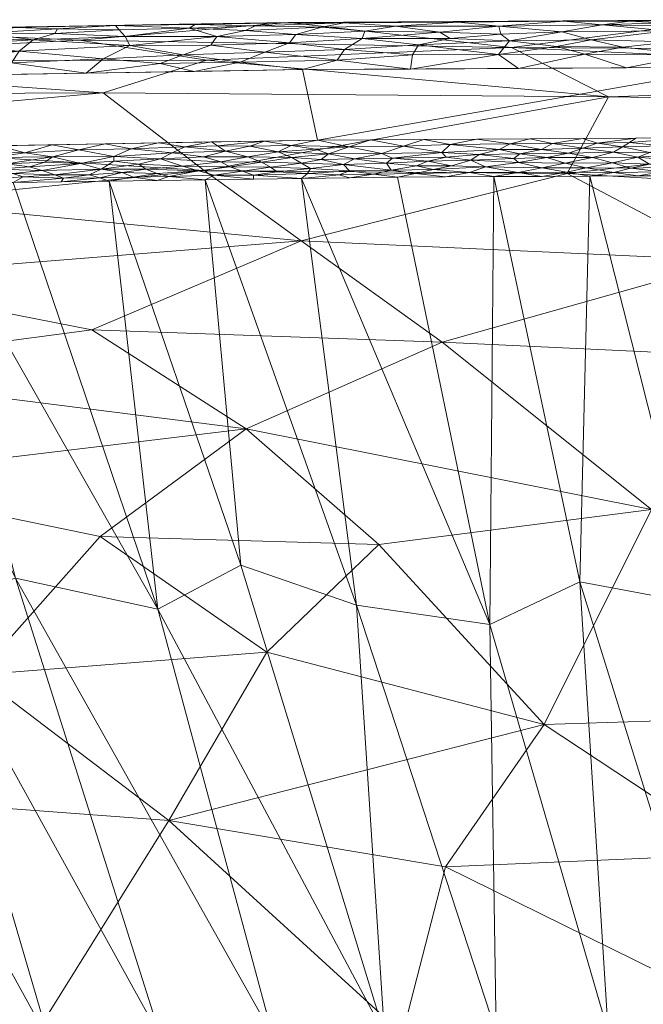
# Model space of a CAD drawing. Header units: millimetres. Extents: x -250 to 250, y 0 to 441.
# Tile 36 of 68: x -73 to -33, y 379 to 441. Entities that reach past the tile are written whole.
import ezdxf

# ---------------------------------------------------------------- set-up
doc = ezdxf.new("R2010")
doc.units = ezdxf.units.MM
doc.layers.add('A-GENM', color=13, linetype='Continuous')

# ---------------------------------------------------------------- blocks, each defined once
blk = doc.blocks.new('MODEL_CCAS0304-1000410R0 - MODEL_CCAS0304-1000410R0-442511-Preview')
at = {"layer": 'A-GENM', "lineweight": 9}
mesh = blk.add_polyface(dxfattribs=at)
corners = [(247.041, -340.465), (245.155, -170.232), (243.255, 0), (-243.255, 0), (-245.155, -170.232), (-247.041, -340.465), (-244.65, -367.738), (-234.646, -393.214), (-215.309, -412.573), (-190.53, -424.203), (-163.936, -430.701), (-136.798, -434.314), (-109.49, -436.282), (-82.131, -437.287), (-54.756, -437.735), (-27.378, -437.883), (0, -437.899), (27.378, -437.883), (54.756, -437.735), (82.131, -437.286), (109.49, -436.282), (136.798, -434.315), (163.936, -430.701), (190.53, -424.203), (215.309, -412.573), (234.646, -393.214), (244.65, -367.738), (0, -433.448), (-26.897, -433.424), (-53.793, -433.267), (-80.686, -432.8), (-107.562, -431.759), (-134.382, -429.72), (-161.015, -425.962), (-187.046, -419.183), (-211.097, -407.125), (-229.567, -387.571), (-239.116, -362.435), (-241.416, -335.641), (-241.195, -311.845), (-240.963, -288.05), (-240.73, -264.256), (-240.498, -240.461), (-240.266, -216.667), (-240.033, -192.872), (-239.801, -169.078), (-239.568, -145.283), (-236.366, -134.013), (-227.955, -125.859), (-216.627, -122.868), (-144.418, -122.842), (-72.209, -122.842), (0, -122.842), (72.209, -122.842), (144.418, -122.842), (216.627, -122.868), (227.955, -125.859), (236.367, -134.013), (239.568, -145.283), (239.801, -169.078), (240.033, -192.872), (240.266, -216.667), (240.498, -240.461), (240.73, -264.256), (240.963, -288.05), (241.195, -311.845), (241.416, -335.641), (239.116, -362.435), (229.566, -387.571), (211.097, -407.125), (187.046, -419.183), (161.015, -425.962), (134.382, -429.72), (107.562, -431.759), (80.686, -432.8), (53.793, -433.267), (26.897, -433.424)]
mesh.append_faces([[corners[k] for k in face] for face in [(47, 3, 46), (50, 3, 49), (57, 2, 56), (61, 1, 60), (34, 10, 33), (70, 23, 69)]], dxfattribs={"vtx0": -1, "vtx1": -1})
mesh.append_faces([[corners[k] for k in face] for face in [(3, 47, 48), (4, 45, 46, 3), (5, 40, 41, 4), (4, 41, 42), (4, 44, 45), (2, 57, 58), (58, 1, 2), (0, 66, 67, 26), (26, 67, 68, 25), (11, 32, 33, 10), (35, 8, 9), (15, 28, 29, 14), (28, 15, 16, 27), (25, 68, 69), (17, 75, 76, 16), (16, 76, 27), (75, 17, 18)]], dxfattribs={"vtx0": -1, "vtx2": -1})
mesh.append_faces([[corners[k] for k in face] for face in [(5, 38, 39, 40), (2, 53, 54, 55), (1, 58, 59, 60), (1, 61, 62, 63), (0, 64, 65, 66), (69, 23, 24, 25)]], dxfattribs={"vtx0": -1, "vtx3": -1})
mesh.append_faces([[corners[k] for k in face] for face in [(51, 52, 3, 50), (48, 49, 3), (43, 44, 4, 42), (55, 56, 2), (11, 12, 32), (29, 30, 14)]], dxfattribs={"vtx1": -1, "vtx2": -1})
mesh.append_faces([[corners[k] for k in face] for face in [(2, 3, 52, 53), (37, 38, 5, 6), (0, 1, 63, 64), (6, 7, 36, 37), (35, 36, 7, 8), (34, 35, 9, 10), (12, 13, 31, 32), (30, 31, 13, 14), (70, 71, 22, 23), (71, 72, 21, 22), (72, 73, 20, 21), (73, 74, 19, 20), (18, 19, 74, 75)]], dxfattribs={"vtx1": -1, "vtx3": -1})
mesh = blk.add_polyface(dxfattribs=at)
corners = [(68.875, -439.597, -17.157), (55.637, -440.725, -3.109), (41.51, -439.134, -23.421), (95.736, -374.639, -150), (88.951, -392.084, -130.137), (72.028, -376.043, -150), (95.628, -438.242, -22.83), (60.815, -438.325, -28.044), (102.088, -436.114, -34.441), (67.367, -436.27, -38.883), (97.315, -433.584, -46.853), (111.83, -383.275, -138.603), (83.457, -440.254, -3.11), (85.035, -411.774, -101.247), (67.555, -408.164, -108.147), (75.349, -399.399, -121.06), (63.216, -390.183, -133.773), (48.4, -376.656, -150), (80.657, -429.35, -63.066), (100.013, -427.505, -66.19), (98.961, -406.704, -108.513), (111.266, -439.193, -3.121), (101.877, -398.449, -120.501), (57.009, -400.842, -119.597), (54.82, -426.885, -71.094), (84.673, -424.505, -75.545), (58.32, -414.986, -96.667), (68.094, -421.248, -83.918), (45.892, -420.466, -86.14), (60.968, -431.344, -58.144), (111.233, -412.891, -96.588), (87.549, -418.683, -88.141), (110.017, -419.039, -84.874), (49.91, -407.66, -109.384), (115.159, -423.886, -73.061)]
mesh.append_faces([[corners[k] for k in face] for face in [(3, 4, 5), (5, 16, 17)]], dxfattribs={"vtx0": -1, "vtx1": -1})
mesh.append_faces([[corners[k] for k in face] for face in [(0, 1, 2), (6, 0, 7), (8, 9, 10), (3, 11, 4), (13, 14, 15), (10, 18, 19), (13, 15, 20), (15, 22, 20), (23, 16, 15), (5, 4, 16), (15, 16, 4), (7, 0, 2), (6, 12, 0), (24, 25, 18), (26, 27, 28), (25, 19, 18), (24, 28, 27), (29, 10, 9), (13, 30, 31), (31, 30, 32), (15, 4, 22), (23, 15, 14), (33, 23, 14), (33, 14, 26), (13, 26, 14), (27, 26, 31), (25, 27, 31), (25, 24, 27), (29, 24, 18), (32, 25, 31), (19, 25, 34), (10, 29, 18), (6, 7, 9), (11, 22, 4), (30, 13, 20), (26, 13, 31), (9, 8, 6)]], dxfattribs={"vtx0": -1, "vtx1": -1, "vtx2": -1})
mesh.append_faces([[corners[k] for k in face] for face in [(0, 12, 1), (6, 21, 12)]], dxfattribs={"vtx0": -1, "vtx2": -1})
mesh = blk.add_polyface(dxfattribs=at)
corners = [(42.869, -402.589, -38.489), (42.634, -430.955, -1.184), (48.725, -430.926, -1.183), (0, -376.876, -72.466), (0, -403.968, -36.825), (7.545, -405.967, -34.194), (4.672, -431.056, -1.184), (12.181, -431.051, -1.184), (54.815, -430.842, -1.183), (58.655, -406.347, -33.315), (66.995, -430.674, -1.181), (63.911, -403.561, -36.85), (72.927, -405.527, -34.011), (78.873, -403.809, -36.035), (63.699, -376.358, -72.466), (24.424, -398.455, -44.047), (30.453, -431.013, -1.184), (29.711, -403.9, -36.863), (28.313, -376.834, -72.466), (21.234, -376.852, -72.466), (51.335, -403.816, -36.767), (42.469, -376.737, -72.466), (60.905, -430.758, -1.182), (49.546, -376.637, -72.466), (56.623, -376.536, -72.466), (36.544, -430.984, -1.184), (19.833, -399.287, -42.966), (14.098, -405.03, -35.421), (18.272, -431.046, -1.184), (0, -431.059, -1.185), (14.156, -376.87, -72.466), (37.173, -405.287, -34.994), (35.391, -376.786, -72.466), (24.363, -431.042, -1.184), (7.233, -376.873, -72.466), (91.349, -430.042, -1.175), (84.02, -400.163, -40.558), (73.085, -430.591, -1.18), (77.847, -375.885, -72.466), (70.775, -376.179, -72.466), (92.178, -407.911, -30.028), (85.261, -430.225, -1.177), (79.173, -430.408, -1.179)]
mesh.append_faces([[corners[k] for k in face] for face in [(24, 12, 14), (34, 27, 30), (23, 11, 24)]], dxfattribs={"vtx0": -1, "vtx1": -1})
mesh.append_faces([[corners[k] for k in face] for face in [(9, 10, 11), (12, 13, 14), (15, 16, 17), (0, 20, 21), (23, 20, 9), (26, 27, 28), (18, 17, 31), (1, 0, 31), (0, 32, 31), (27, 26, 30), (26, 15, 19), (17, 25, 31), (20, 22, 9), (5, 27, 34), (20, 0, 8), (5, 7, 27), (9, 11, 23), (6, 5, 4), (35, 36, 13), (38, 36, 40), (13, 36, 39), (12, 24, 11), (41, 13, 12), (11, 42, 12), (15, 26, 33), (17, 19, 15)]], dxfattribs={"vtx0": -1, "vtx1": -1, "vtx2": -1})
mesh.append_faces([[corners[k] for k in face] for face in [(0, 1, 2), (0, 2, 8), (9, 22, 10), (17, 16, 25), (26, 28, 33), (5, 34, 3), (20, 23, 21), (27, 7, 28), (11, 10, 37), (13, 39, 14), (31, 25, 1), (11, 37, 42)]], dxfattribs={"vtx0": -1, "vtx2": -1})
mesh.append_faces([[corners[k] for k in face] for face in [(3, 4, 5), (6, 7, 5), (18, 19, 17), (19, 30, 26), (8, 22, 20), (21, 32, 0), (33, 16, 15), (32, 18, 31), (38, 39, 36), (42, 41, 12)]], dxfattribs={"vtx1": -1, "vtx2": -1})
mesh.append_faces([[corners[k] for k in face] for face in [(4, 29, 6)]], dxfattribs={"vtx2": -1})
mesh = blk.add_polyface(dxfattribs=at)
corners = [(27.818, -440.88, -3.113), (0, -438.904, -17.986), (41.51, -439.134, -23.421), (60.968, -431.344, -58.144), (35.362, -436.012, -41.27), (37.985, -431.155, -59.261), (55.637, -440.725, -3.109), (0, -437.193, -30.758), (27.539, -425.634, -74.55), (45.892, -420.466, -86.14), (54.82, -426.885, -71.094), (58.32, -414.986, -96.667), (32.641, -409.867, -105.946), (24.658, -376.862, -150), (45.687, -387.236, -137.786), (27.001, -388.044, -136.952), (18.157, -396.919, -125.463), (0, -402.416, -117.686), (0, -389.655, -133.843), (0, -440.896, -3.12), (49.91, -407.66, -109.384), (39.446, -396.252, -126.268), (0, -376.894, -150), (0, -422.399, -82.09), (0, -412.407, -99.888), (22.116, -419.354, -88.572), (67.367, -436.27, -38.883), (60.815, -438.325, -28.044), (0, -428.94, -62.81), (57.009, -400.842, -119.597), (48.4, -376.656, -150), (63.216, -390.183, -133.773), (0, -435.481, -43.53)]
mesh.append_faces([[corners[k] for k in face] for face in [(7, 2, 1), (13, 15, 22), (32, 4, 7), (28, 5, 32)]], dxfattribs={"vtx0": -1, "vtx1": -1})
mesh.append_faces([[corners[k] for k in face] for face in [(0, 1, 2), (3, 4, 5), (8, 9, 10), (11, 9, 12), (13, 14, 15), (11, 12, 20), (21, 15, 14), (17, 16, 12), (15, 21, 16), (10, 3, 5), (26, 27, 4), (5, 28, 8), (12, 16, 21), (21, 29, 20), (23, 25, 8), (18, 15, 16), (30, 31, 14), (31, 21, 14), (2, 7, 4), (32, 5, 4), (31, 29, 21), (21, 20, 12), (10, 5, 8), (25, 12, 9), (8, 25, 9), (12, 25, 24), (4, 3, 26), (4, 27, 2)]], dxfattribs={"vtx0": -1, "vtx1": -1, "vtx2": -1})
mesh.append_faces([[corners[k] for k in face] for face in [(2, 6, 0), (16, 17, 18), (14, 13, 30), (12, 24, 17)]], dxfattribs={"vtx0": -1, "vtx2": -1})
mesh.append_faces([[corners[k] for k in face] for face in [(23, 24, 25), (18, 22, 15), (28, 23, 8)]], dxfattribs={"vtx1": -1, "vtx2": -1})
mesh.append_faces([[corners[k] for k in face] for face in [(0, 19, 1)]], dxfattribs={"vtx2": -1})
mesh = blk.add_polyface(dxfattribs=at)
corners = [(44.16, -431.207, -0.9), (43.162, -431.579, -0.583), (46.469, -431.408, -0.699), (47.597, -431.151, -0.931), (45.68, -430.941, -1.184), (39.265, -432.161, -0.258), (37.888, -432.445, -0.152), (40.984, -432.391, -0.164), (41.58, -433.037, -0.019), (42.284, -432.674, -0.081), (39.607, -432.683, -0.082), (41.078, -431.22, -0.906), (39.593, -431.511, -0.651), (42.634, -430.955, -1.184), (37.995, -431.243, -0.9), (36.98, -432.767, -0.066), (47.529, -431.646, -0.513), (45.314, -431.632, -0.534), (38.903, -433.045, -0.019), (45.385, -432.992, -0.021), (47.069, -433.306), (48.34, -432.875, -0.034), (41.069, -431.846, -0.414), (44.092, -431.991, -0.324), (36.769, -431.515, -0.659), (43.707, -433.326), (43.556, -432.36, -0.169), (45.909, -432.486, -0.124), (46.807, -431.934, -0.344), (38.097, -431.819, -0.44), (39.589, -430.969, -1.184), (36.544, -430.984, -1.184), (41.367, -432.111, -0.275), (36.382, -432.158, -0.265), (36.983, -433.365), (36.086, -433.083, -0.017), (40.345, -433.345), (45.641, -432.189, -0.229), (49.034, -432.122, -0.246)]
mesh.append_faces([[corners[k] for k in face] for face in [(13, 0, 4)]], dxfattribs={"vtx0": -1, "vtx1": -1})
mesh.append_faces([[corners[k] for k in face] for face in [(0, 1, 2), (0, 3, 4), (5, 6, 7), (8, 9, 10), (1, 11, 12), (12, 11, 14), (15, 10, 6), (16, 2, 17), (18, 10, 15), (19, 20, 21), (22, 23, 1), (12, 14, 24), (9, 26, 7), (9, 8, 19), (21, 27, 19), (9, 19, 27), (11, 0, 13), (3, 0, 2), (28, 16, 17), (11, 1, 0), (12, 29, 22), (30, 14, 11), (29, 12, 24), (22, 29, 5), (5, 7, 32), (12, 22, 1), (29, 33, 5), (34, 18, 35), (8, 18, 36), (18, 8, 10), (19, 8, 25), (7, 10, 9), (10, 7, 6), (26, 9, 27), (5, 32, 22), (37, 26, 27), (32, 26, 23), (5, 33, 6), (26, 32, 7), (23, 22, 32), (37, 28, 23), (17, 2, 1), (1, 23, 17), (28, 17, 23), (26, 37, 23), (38, 37, 27)]], dxfattribs={"vtx0": -1, "vtx1": -1, "vtx2": -1})
mesh.append_faces([[corners[k] for k in face] for face in [(14, 30, 31), (11, 13, 30), (18, 34, 36)]], dxfattribs={"vtx0": -1, "vtx2": -1})
mesh.append_faces([[corners[k] for k in face] for face in [(25, 20, 19), (36, 25, 8)]], dxfattribs={"vtx1": -1, "vtx2": -1})
mesh = blk.add_polyface(dxfattribs=at)
corners = [(53.108, -432.401, -0.131), (49.72, -432.427, -0.132), (51.787, -432.845, -0.034), (55.47, -432.922, -0.018), (53.793, -433.267), (49.418, -431.813, -0.399), (52.152, -431.733, -0.432), (49.122, -431.365, -0.717), (51.775, -431.32, -0.736), (54.23, -431.47, -0.595), (54.425, -431.146, -0.873), (51.77, -430.884, -1.183), (50.25, -431.11, -0.951), (52.432, -431.078, -0.963), (56.292, -432.527, -0.087), (58.072, -432.883, -0.019), (51.442, -432.08, -0.255), (48.34, -432.875, -0.034), (50.431, -433.286), (46.807, -431.934, -0.344), (45.641, -432.189, -0.229), (49.034, -432.122, -0.246), (53.561, -432.042, -0.263), (55.421, -432.158, -0.206), (57.154, -433.208), (53.931, -432.694, -0.056), (45.909, -432.486, -0.124), (47.069, -433.306), (54.802, -431.808, -0.373), (56.775, -431.556, -0.514), (48.725, -430.926, -1.183), (54.815, -430.842, -1.183), (57.858, -431.059, -0.921), (57.329, -431.865, -0.327), (56.354, -431.253, -0.753), (47.597, -431.151, -0.931), (45.68, -430.941, -1.184), (46.469, -431.408, -0.699), (47.529, -431.646, -0.513)]
mesh.append_faces([[corners[k] for k in face] for face in [(18, 17, 27)]], dxfattribs={"vtx0": -1, "vtx1": -1})
mesh.append_faces([[corners[k] for k in face] for face in [(0, 1, 2), (3, 2, 4), (5, 6, 7), (8, 9, 10), (11, 12, 13), (14, 3, 15), (5, 16, 6), (17, 18, 2), (8, 12, 7), (8, 6, 9), (19, 20, 21), (1, 0, 16), (22, 0, 23), (0, 2, 25), (25, 14, 0), (2, 1, 17), (26, 17, 1), (21, 1, 16), (16, 5, 21), (16, 22, 6), (9, 6, 28), (7, 6, 8), (29, 9, 28), (10, 32, 31), (33, 29, 28), (28, 22, 23), (28, 23, 33), (14, 23, 0), (34, 32, 10), (10, 9, 34), (29, 34, 9), (35, 12, 30), (13, 8, 10), (7, 35, 37), (35, 7, 12), (7, 37, 38), (8, 13, 12), (31, 13, 10), (19, 21, 5), (26, 1, 21), (38, 19, 5), (7, 38, 5), (2, 3, 25), (14, 25, 3), (6, 22, 28), (0, 22, 16)]], dxfattribs={"vtx0": -1, "vtx1": -1, "vtx2": -1})
mesh.append_faces([[corners[k] for k in face] for face in [(3, 4, 24), (35, 30, 36)]], dxfattribs={"vtx0": -1, "vtx2": -1})
mesh.append_faces([[corners[k] for k in face] for face in [(18, 4, 2), (11, 30, 12), (31, 11, 13)]], dxfattribs={"vtx1": -1, "vtx2": -1})
mesh = blk.add_polyface(dxfattribs=at)
corners = [(60.121, -432.911, -0.014), (59.634, -432.575, -0.067), (58.072, -432.883, -0.019), (56.775, -431.556, -0.514), (59.357, -431.575, -0.48), (58.549, -431.3, -0.691), (59.911, -431.887, -0.3), (62.347, -431.619, -0.427), (57.329, -431.865, -0.327), (58.213, -432.214, -0.173), (63.205, -430.954, -0.956), (63.959, -431.16, -0.746), (65.478, -430.92, -0.956), (61.343, -431.315, -0.648), (60.346, -431.052, -0.896), (56.354, -431.253, -0.753), (57.858, -431.059, -0.921), (63.004, -432.466, -0.081), (65.596, -432.715, -0.027), (66.697, -432.239, -0.126), (61.026, -432.217, -0.16), (63.741, -432.087, -0.192), (62.193, -432.852, -0.017), (64.662, -431.434, -0.524), (66.707, -431.932, -0.235), (63.878, -433.092), (60.516, -433.15), (67.239, -433.033), (66.173, -431.207, -0.677), (55.47, -432.922, -0.018), (57.154, -433.208), (56.292, -432.527, -0.087), (55.421, -432.158, -0.206), (57.86, -430.8, -1.182), (65.107, -431.746, -0.333), (66.995, -430.675, -1.181), (63.95, -430.716, -1.182), (60.905, -430.758, -1.182), (54.815, -430.842, -1.183)]
mesh.append_faces([[corners[k] for k in face] for face in [(25, 22, 26), (33, 14, 37), (38, 16, 33), (37, 10, 36)]], dxfattribs={"vtx0": -1, "vtx1": -1})
mesh.append_faces([[corners[k] for k in face] for face in [(0, 1, 2), (3, 4, 5), (6, 7, 4), (6, 8, 9), (10, 11, 12), (13, 14, 5), (3, 5, 15), (5, 14, 16), (6, 4, 8), (17, 18, 19), (20, 21, 6), (22, 18, 17), (13, 23, 11), (19, 24, 21), (23, 28, 11), (18, 22, 25), (1, 22, 17), (9, 20, 6), (2, 29, 30), (0, 26, 22), (31, 2, 1), (31, 9, 32), (33, 16, 14), (16, 15, 5), (3, 8, 4), (31, 1, 9), (20, 1, 17), (9, 8, 32), (1, 20, 9), (21, 20, 17), (19, 21, 17), (21, 34, 7), (6, 21, 7), (13, 5, 4), (23, 7, 34), (7, 23, 13), (7, 13, 4), (13, 11, 10), (14, 10, 37), (10, 12, 36), (12, 11, 28), (13, 10, 14), (21, 24, 34), (1, 0, 22), (30, 0, 2)]], dxfattribs={"vtx0": -1, "vtx1": -1, "vtx2": -1})
mesh.append_faces([[corners[k] for k in face] for face in [(0, 30, 26), (12, 35, 36)]], dxfattribs={"vtx0": -1, "vtx2": -1})
mesh.append_faces([[corners[k] for k in face] for face in [(25, 27, 18)]], dxfattribs={"vtx1": -1, "vtx2": -1})
mesh = blk.add_polyface(dxfattribs=at)
corners = [(73.085, -430.591, -1.18), (74.936, -430.772, -0.923), (76.129, -430.499, -1.18), (74.879, -432.556, -0.025), (74.412, -432.166, -0.105), (72.346, -432.459, -0.049), (70.04, -430.633, -1.181), (67.577, -430.873, -0.968), (69.895, -430.862, -0.936), (66.707, -431.932, -0.235), (66.697, -432.239, -0.126), (68.818, -431.784, -0.284), (77.31, -432.276, -0.063), (72.447, -430.937, -0.813), (70.43, -431.071, -0.728), (67.503, -431.431, -0.495), (65.107, -431.746, -0.333), (68.914, -432.645, -0.029), (65.596, -432.715, -0.027), (67.239, -433.033), (73.089, -431.157, -0.616), (74.165, -431.428, -0.417), (75.338, -431.115, -0.611), (77.365, -430.964, -0.694), (65.478, -430.92, -0.956), (66.995, -430.675, -1.181), (77.783, -431.201, -0.509), (77.191, -431.9, -0.167), (73.5, -431.777, -0.247), (72.032, -431.584, -0.354), (71.074, -431.868, -0.229), (70.586, -432.201, -0.117), (70.601, -432.975), (77.324, -432.858), (73.962, -432.917), (71.231, -431.34, -0.511), (64.662, -431.434, -0.524), (66.173, -431.207, -0.677), (68.267, -431.06, -0.772), (77.293, -431.533, -0.321)]
mesh.append_faces([[corners[k] for k in face] for face in [(0, 1, 2), (33, 3, 34)]], dxfattribs={"vtx0": -1, "vtx1": -1})
mesh.append_faces([[corners[k] for k in face] for face in [(3, 4, 5), (6, 7, 8), (9, 10, 11), (4, 3, 12), (13, 8, 14), (9, 15, 16), (17, 18, 19), (20, 21, 22), (1, 22, 23), (14, 20, 13), (24, 7, 25), (13, 1, 0), (1, 13, 20), (21, 26, 22), (27, 28, 4), (29, 11, 30), (28, 31, 4), (4, 31, 5), (10, 17, 31), (3, 5, 34), (11, 10, 31), (10, 18, 17), (30, 11, 31), (35, 14, 15), (31, 17, 5), (32, 5, 17), (35, 15, 11), (16, 15, 36), (37, 15, 38), (15, 37, 36), (37, 38, 7), (37, 7, 24), (7, 38, 8), (14, 8, 38), (0, 8, 13), (15, 14, 38), (20, 14, 35), (35, 29, 21), (1, 20, 22), (35, 21, 20), (39, 21, 28), (15, 9, 11), (31, 28, 30), (29, 30, 28), (21, 29, 28), (11, 29, 35)]], dxfattribs={"vtx0": -1, "vtx1": -1, "vtx2": -1})
mesh.append_faces([[corners[k] for k in face] for face in [(8, 0, 6), (7, 6, 25), (17, 19, 32)]], dxfattribs={"vtx0": -1, "vtx2": -1})
mesh.append_faces([[corners[k] for k in face] for face in [(32, 34, 5)]], dxfattribs={"vtx1": -1, "vtx2": -1})
mesh = blk.add_polyface(dxfattribs=at)
corners = [(32.736, -432.479, -0.148), (35.034, -432.495, -0.14), (33.499, -432.185, -0.259), (30.259, -433.405), (33.621, -433.385), (34.033, -433.123, -0.013), (38.097, -431.819, -0.44), (35.115, -431.835, -0.439), (36.382, -432.158, -0.265), (30.908, -431.96, -0.376), (32.761, -431.753, -0.498), (30.806, -431.582, -0.625), (36.98, -432.767, -0.066), (37.888, -432.445, -0.152), (35.024, -431.224, -0.933), (31.978, -431.262, -0.905), (33.955, -431.5, -0.681), (37.995, -431.243, -0.9), (36.544, -430.984, -1.184), (30.554, -432.385, -0.182), (28.09, -431.79, -0.483), (27.974, -432.174, -0.272), (36.086, -433.083, -0.017), (36.983, -433.365), (28.677, -431.543, -0.66), (38.903, -433.045, -0.019), (33.498, -430.998, -1.184), (36.769, -431.515, -0.659), (29.813, -431.218, -0.959), (30.453, -431.013, -1.184), (27.408, -431.027, -1.184), (27.589, -432.583, -0.121), (31.938, -432.902, -0.044), (29.87, -432.715, -0.084), (28.577, -433.022, -0.027), (34.466, -432.841, -0.054), (26.897, -433.424), (26.728, -432.863, -0.054), (27.877, -431.332, -0.849)]
mesh.append_faces([[corners[k] for k in face] for face in [(0, 1, 2), (6, 7, 8), (9, 10, 11), (1, 12, 13), (14, 15, 16), (14, 17, 18), (19, 2, 9), (9, 20, 21), (11, 24, 20), (12, 22, 25), (17, 14, 27), (28, 15, 29), (11, 16, 15), (11, 15, 28), (9, 11, 20), (19, 21, 31), (2, 7, 10), (32, 33, 34), (1, 35, 12), (31, 33, 19), (32, 34, 3), (34, 33, 37), (9, 21, 19), (15, 14, 26), (14, 16, 27), (7, 27, 16), (10, 7, 16), (8, 7, 2), (7, 6, 27), (8, 2, 1), (0, 2, 19), (1, 0, 35), (4, 22, 5), (35, 22, 12), (22, 35, 5), (1, 13, 8), (35, 32, 5), (3, 5, 32), (33, 0, 19), (35, 0, 32), (28, 38, 24), (28, 30, 38), (28, 24, 11), (0, 33, 32), (11, 10, 16), (2, 10, 9)]], dxfattribs={"vtx0": -1, "vtx1": -1, "vtx2": -1})
mesh.append_faces([[corners[k] for k in face] for face in [(22, 4, 23), (14, 18, 26), (15, 26, 29), (28, 29, 30), (34, 36, 3)]], dxfattribs={"vtx0": -1, "vtx2": -1})
mesh.append_faces([[corners[k] for k in face] for face in [(3, 4, 5)]], dxfattribs={"vtx1": -1, "vtx2": -1})
mesh = blk.add_polyface(dxfattribs=at)
corners = [(27.805, -440.88, -3.114), (24.308, -440.865, -2.628), (20.854, -440.884, -3.115), (17.963, -439.824, -0.703), (22.575, -440.044, -0.911), (22.081, -439.51, -0.475), (34.457, -439.15, -0.29), (36.462, -439.627, -0.579), (38.659, -439.2, -0.323), (27.345, -439.846, -0.732), (26.561, -439.263, -0.336), (24.798, -438.389, -0.042), (27.378, -437.883), (21.778, -437.886), (29.997, -438.67, -0.107), (20.785, -440.764, -2.127), (27.995, -440.617, -1.769), (38.2, -440.798, -2.454), (34.031, -440.813, -2.446), (34.757, -440.841, -3.112), (16.419, -439.267, -0.332), (22.202, -438.908, -0.177), (19.208, -438.397, -0.042), (22.011, -440.484, -1.492), (26.176, -440.318, -1.246), (31.386, -439.491, -0.475), (15.759, -440.664, -1.841), (29.863, -440.827, -2.455), (17.239, -440.306, -1.213), (34.223, -437.846), (36.856, -438.723, -0.129), (41.067, -437.809), (20.303, -440.871, -2.629), (31.671, -440.183, -1.087), (35.77, -440.566, -1.71), (38.32, -440.121, -1.042), (32.03, -440.693, -1.981), (31.187, -440.482, -1.519), (16.381, -440.859, -2.524)]
mesh.append_faces([[corners[k] for k in face] for face in [(0, 1, 2), (12, 14, 29)]], dxfattribs={"vtx0": -1, "vtx1": -1})
mesh.append_faces([[corners[k] for k in face] for face in [(3, 4, 5), (6, 7, 8), (9, 10, 5), (10, 14, 11), (15, 1, 16), (17, 18, 19), (20, 21, 22), (4, 23, 24), (6, 14, 25), (23, 26, 15), (27, 1, 0), (4, 3, 28), (29, 14, 30), (12, 11, 14), (11, 22, 21), (5, 4, 9), (2, 1, 32), (1, 27, 16), (32, 1, 15), (33, 34, 35), (28, 23, 4), (36, 16, 27), (34, 36, 18), (35, 7, 33), (24, 9, 4), (36, 37, 16), (10, 11, 21), (22, 11, 13), (15, 16, 23), (24, 23, 16), (37, 24, 16), (9, 33, 25), (33, 9, 24), (10, 9, 25), (14, 10, 25), (10, 21, 5), (21, 20, 5), (33, 7, 25), (6, 8, 30), (14, 6, 30), (7, 6, 25), (38, 2, 32), (18, 36, 27), (37, 34, 33), (19, 18, 27), (34, 18, 17), (34, 37, 36), (24, 37, 33)]], dxfattribs={"vtx0": -1, "vtx1": -1, "vtx2": -1})
mesh.append_faces([[corners[k] for k in face] for face in [(11, 12, 13), (30, 31, 29), (27, 0, 19)]], dxfattribs={"vtx0": -1, "vtx2": -1})
mesh = blk.add_polyface(dxfattribs=at)
corners = [(38.2, -440.798, -2.454), (44.89, -440.749, -2.382), (42.302, -440.491, -1.62), (48.659, -440.764, -3.11), (52.105, -440.704, -2.426), (47.395, -439.301, -0.406), (50.974, -439.712, -0.715), (52.075, -439.007, -0.272), (35.77, -440.566, -1.71), (38.32, -440.121, -1.042), (55.178, -439.968, -1), (60.167, -439.837, -0.917), (55.559, -439.439, -0.537), (41.067, -437.809), (42.321, -438.699, -0.129), (47.912, -437.773), (50.804, -440.168, -1.197), (53.525, -440.426, -1.651), (57.738, -440.502, -1.914), (48.861, -440.492, -1.707), (46.044, -440.099, -1.067), (52.557, -438.342, -0.058), (47.785, -438.664, -0.129), (36.856, -438.723, -0.129), (38.659, -439.2, -0.323), (34.757, -440.841, -3.112), (41.708, -440.803, -3.111), (55.61, -440.726, -3.109), (42.19, -439.983, -0.912), (41.638, -439.554, -0.545), (36.462, -439.627, -0.579), (45.401, -439.707, -0.676), (60.56, -439.285, -0.471), (57.139, -438.85, -0.224), (58.697, -438.215, -0.046), (54.756, -437.736), (58.353, -440.215, -1.368), (56.906, -440.675, -2.516)]
mesh.append_faces([[corners[k] for k in face] for face in [(13, 14, 15), (15, 21, 35)]], dxfattribs={"vtx0": -1, "vtx1": -1})
mesh.append_faces([[corners[k] for k in face] for face in [(0, 1, 2), (3, 4, 1), (5, 6, 7), (0, 2, 8), (2, 9, 8), (10, 11, 12), (10, 16, 17), (18, 17, 4), (12, 7, 6), (19, 20, 2), (7, 21, 22), (14, 13, 23), (23, 24, 14), (1, 0, 26), (1, 19, 2), (19, 16, 20), (20, 28, 2), (29, 30, 9), (1, 4, 19), (31, 6, 5), (9, 28, 29), (24, 30, 29), (29, 5, 14), (29, 14, 24), (14, 22, 15), (12, 32, 33), (7, 12, 33), (12, 6, 10), (21, 15, 22), (7, 22, 5), (33, 34, 21), (33, 21, 7), (14, 5, 22), (31, 5, 29), (21, 34, 35), (16, 10, 6), (20, 16, 6), (17, 16, 19), (4, 17, 19), (17, 18, 36), (17, 36, 10), (18, 4, 37), (4, 27, 37), (2, 28, 9), (31, 28, 20), (28, 31, 29), (6, 31, 20)]], dxfattribs={"vtx0": -1, "vtx1": -1, "vtx2": -1})
mesh.append_faces([[corners[k] for k in face] for face in [(1, 26, 3)]], dxfattribs={"vtx0": -1, "vtx2": -1})
mesh.append_faces([[corners[k] for k in face] for face in [(25, 26, 0), (3, 27, 4)]], dxfattribs={"vtx1": -1, "vtx2": -1})
mesh = blk.add_polyface(dxfattribs=at)
corners = [(60.56, -439.285, -0.471), (55.559, -439.439, -0.537), (60.167, -439.837, -0.917), (65.689, -439.26, -0.498), (70.43, -440.031, -1.344), (74.956, -440.035, -1.484), (71.805, -439.618, -0.868), (62.303, -438.665, -0.176), (57.139, -438.85, -0.224), (61.927, -440.364, -1.708), (58.353, -440.215, -1.368), (72.703, -438.901, -0.353), (73.17, -438.157, -0.077), (67.366, -438.42, -0.12), (76.88, -439.696, -1.06), (65.97, -439.829, -0.991), (66.37, -440.252, -1.609), (69.511, -440.49, -3.109), (72.955, -440.411, -2.335), (66.602, -440.533, -2.407), (76.461, -440.372, -3.109), (77.742, -439.266, -0.66), (68.443, -437.512), (79.921, -440.314, -2.596), (77.352, -440.25, -2.068), (58.697, -438.215, -0.046), (63.753, -438.122, -0.04), (61.547, -440.589, -2.343), (70.264, -440.318, -1.884), (76.831, -438.353, -0.152), (79.217, -437.799, -0.033), (61.6, -437.624), (56.906, -440.675, -2.516), (62.561, -440.608, -3.109), (78.666, -438.781, -0.354), (75.287, -437.4), (57.738, -440.502, -1.914), (54.756, -437.736), (55.178, -439.968, -1), (55.61, -440.726, -3.109)]
mesh.append_faces([[corners[k] for k in face] for face in [(22, 12, 35), (33, 32, 39)]], dxfattribs={"vtx0": -1, "vtx1": -1})
mesh.append_faces([[corners[k] for k in face] for face in [(0, 1, 2), (2, 3, 0), (4, 5, 6), (0, 7, 8), (9, 2, 10), (11, 12, 13), (14, 6, 5), (15, 16, 4), (17, 18, 19), (21, 11, 6), (12, 22, 13), (3, 6, 11), (4, 6, 15), (23, 24, 18), (11, 13, 3), (25, 7, 26), (27, 19, 9), (19, 18, 28), (18, 20, 23), (5, 4, 28), (29, 30, 12), (8, 7, 25), (9, 19, 16), (32, 33, 27), (11, 34, 29), (11, 21, 34), (11, 29, 12), (12, 30, 35), (32, 27, 36), (6, 14, 21), (15, 6, 3), (28, 4, 16), (3, 2, 15), (9, 15, 2), (19, 28, 16), (5, 28, 18), (7, 3, 13), (3, 7, 0), (26, 7, 13), (10, 2, 38), (9, 10, 36), (9, 36, 27), (9, 16, 15), (33, 19, 27), (22, 26, 13), (25, 26, 31), (5, 18, 24)]], dxfattribs={"vtx0": -1, "vtx1": -1, "vtx2": -1})
mesh.append_faces([[corners[k] for k in face] for face in [(18, 17, 20)]], dxfattribs={"vtx0": -1, "vtx2": -1})
mesh.append_faces([[corners[k] for k in face] for face in [(22, 31, 26), (33, 17, 19), (31, 37, 25)]], dxfattribs={"vtx1": -1, "vtx2": -1})

msp = doc.modelspace()

# ---------------------------------------------------------------- block references
at = {"layer": 'A-GENM', "lineweight": 9, "rotation": 180}
msp.add_blockref('MODEL_CCAS0304-1000410R0 - MODEL_CCAS0304-1000410R0-442511-Preview', (0, 0, 800), dxfattribs=at)

doc.saveas('drawing.dxf')
